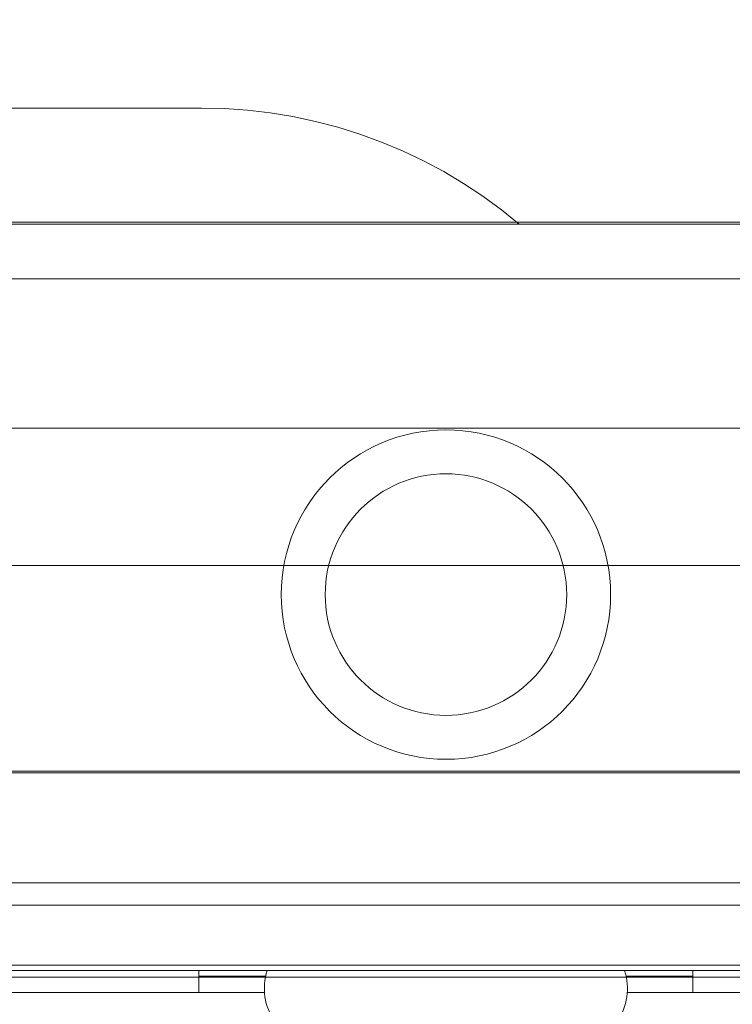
# Model space of a CAD drawing. Header units: millimetres. Extents: x -6792 to 22441, y -13430 to 4653.
# Tile 41 of 256: x -4255 to -4242, y -10136 to -10118. Entities that reach past the tile are written whole.
import ezdxf
from ezdxf import colors
from ezdxf.entities.mleader import LeaderData, LeaderLine
from ezdxf.math import Vec2, Vec3

# ---------------------------------------------------------------- set-up
doc = ezdxf.new("R2010")
doc.units = ezdxf.units.MM
doc.layers.add('_A_OCIEPLENIE_WNĘTRZA', color=7, linetype='BATTING', lineweight=0, true_color=0x595959)
doc.layers.add('_A_OPIS', color=253, linetype='Continuous', lineweight=9)
doc.layers.add('_A_ŚCIANY WEWNĘTRZNE', color=7, linetype='Continuous', lineweight=13)
doc.layers.add('Wyposazenie Wew - Urzadzenia Sanitarne', color=6, linetype='Continuous')
doc.styles.get("Standard").update_dxf_attribs({"font": 'arial.ttf'})
doc.linetypes.add('BATTING', pattern='A,0.0001,-0.1,[134,ltypeshp.shx,S=0.1,R=0,X=-0.1,Y=0],-0.2,[134,ltypeshp.shx,S=0.1,R=180,X=0.1,Y=0],-0.1', length=0.4001)

# ---------------------------------------------------------------- blocks, each defined once
blk = doc.blocks.new('zw$47C3')
at = {"lineweight": 0}
for points in [[(0.06196, 0.17081), (0.20683, 0.17081), (0.21103, 0.17071), (0.21521, 0.17042), (0.21938, 0.16993), (0.22351, 0.16925), (0.22762, 0.16837), (0.23167, 0.16731), (0.23567, 0.16606), (0.23961, 0.16462), (0.24348, 0.163), (0.24727, 0.1612), (0.25097, 0.15923), (0.25458, 0.15708), (0.25808, 0.15478), (0.26147, 0.1523), (0.26474, 0.14968)], [(0.4163, 0.14968), (0.08661, 0.14968)], [(0.1329, 0.04968), (0.1329, 0.13968), (0.3629, 0.13968), (0.3629, 0.04968)], [(0.09138, 0.04668), (0.09138, 0.04968), (0.41138, 0.04968), (0.41138, 0.04668)], [(0.41138, 0.02668), (0.40838, 0.02968), (0.41138, 0.02968), (0.09138, 0.02968), (0.09438, 0.02968), (0.09138, 0.02668)], [(0.3574, 0.02968), (0.3574, 0.0256), (0.1329, 0.0256)], [(0.21833, 0.00968), (0.09138, 0.00968), (0.09138, 0.01268)], [(0.20638, 0.00968), (0.20638, 0.01368)], [(0.20638, 0.01268), (0.21855, 0.01268)], [(0.2842, 0.01268), (0.29638, 0.01268)], [(0.41138, 0.01268), (0.41138, 0.00968), (0.28443, 0.00968)], [(0.29638, 0.01368), (0.29638, 0.00968)]]:
    blk.add_lwpolyline(points, dxfattribs=at)
blk.add_lwpolyline([(0.1329, 0.01368), (0.3629, 0.01368), (0.3629, 0.01468), (0.1329, 0.01468)], close=True, dxfattribs=at)
blk.add_lwpolyline([(0.21138, 0.01368), (0.21882, 0.01368, 0.236962), (0.22019, 0.00443, -0.154353), (0.22038, 0.00386), (0.22038, 0), (0.28238, 0), (0.28238, 0.00386, -0.154353), (0.28256, 0.00443, 0.236962), (0.28393, 0.01368), (0.29138, 0.01368)], format="xyb", dxfattribs=at)
for radius in [0.03, 0.022]:
    blk.add_circle((0.25138, 0.08218), radius, dxfattribs=at)
blk = doc.blocks.new('_Dot')
at = {"color": 0, "linetype": 'ByBlock', "lineweight": -2}
blk.add_line((-0.5, 0), (-1, 0), dxfattribs=at)
at = {"color": 0, "linetype": 'ByBlock', "const_width": 0.5}
blk.add_lwpolyline([(-0.25, 0, 1), (0.25, 0, 1)], format="xyb", close=True, dxfattribs=at)

msp = doc.modelspace()

# ---------------------------------------------------------------- linework, layer by layer
at = {"layer": '_A_OCIEPLENIE_WNĘTRZA', "ltscale": 8}
for points in [[(-4293.291, -10121.618), (-4147.041, -10121.618), (-4147.041, -9921.618), (-4310.575, -9921.618)], [(-4293.291, -10131.618), (-4127.046, -10131.618)]]:
    msp.add_lwpolyline(points, dxfattribs=at)
at = {"layer": '_A_ŚCIANY WEWNĘTRZNE', "color": 251, "linetype": 'Continuous'}
for points in [[(-4158.291, -9917.868), (-4143.291, -9917.868), (-4143.291, -10125.368), (-4293.291, -10125.368)], [(-4293.291, -10127.868), (-4127.046, -10127.868)], [(-4293.291, -10135.368), (-4127.046, -10135.368)]]:
    msp.add_lwpolyline(points, dxfattribs=at)

# ---------------------------------------------------------------- block references
at = {"layer": 'Wyposazenie Wew - Urzadzenia Sanitarne', "color": 211, "linetype": 'Continuous', "lineweight": 13, "xscale": 100, "yscale": 100, "zscale": 100}
msp.add_blockref('zw$47C3', (-4272.123, -10136.618), dxfattribs=at)

# ---------------------------------------------------------------- leaders
at = {"layer": '_A_OPIS', "linetype": 'ByBlock'}
ml = msp.add_multileader_mtext('Standard', dxfattribs=at)
ml.set_content('S4', color=256)
ml.set_leader_properties(color=256, linetype='ByLayer', lineweight=-1)
ml.set_arrow_properties(name='DOT')
ml.build(insert=Vec2(0, 0))
ml.multileader.update_dxf_attribs({"text_left_attachment_type": 6, "text_right_attachment_type": 6, "dogleg_length": 3, "arrow_head_size": 6})
ctx = ml.context
ctx.base_point, ctx.char_height, ctx.arrow_head_size, ctx.plane_origin = Vec3(-4260.092, -10105.503), 10, 6, Vec3(-4292.041, -10116.618)
ctx.left_attachment, ctx.right_attachment, ctx.text_align_type = 6, 6, 2
notes = []
notes.append((ctx, [(0, (1, 1, 0), (-4265.106, -10105.503), (1, 0), 5.014, [(0, [(-4292.041, -10116.618)], 0, [])])]))
ctx.mtext.insert, ctx.mtext.alignment, ctx.mtext.line_spacing_factor, ctx.mtext.flow_direction = Vec3(-4242.308, -10093.503), 3, 1.2, 5
for ctx, leaders in notes:
    for number, flags, end, landing, length, lines in leaders:
        leader = LeaderData()
        leader.index, (leader.has_last_leader_line, leader.has_dogleg_vector, leader.attachment_direction) = number, flags
        leader.last_leader_point, leader.dogleg_vector, leader.dogleg_length = Vec3(end), Vec3(landing), length
        for number, points, colour, breaks in lines:
            line = LeaderLine()
            line.index, line.vertices, line.color, line.breaks = number, Vec3.list(points), colors.encode_raw_color(colour), breaks
            leader.lines.append(line)
        ctx.leaders.append(leader)

doc.saveas('drawing.dxf')
